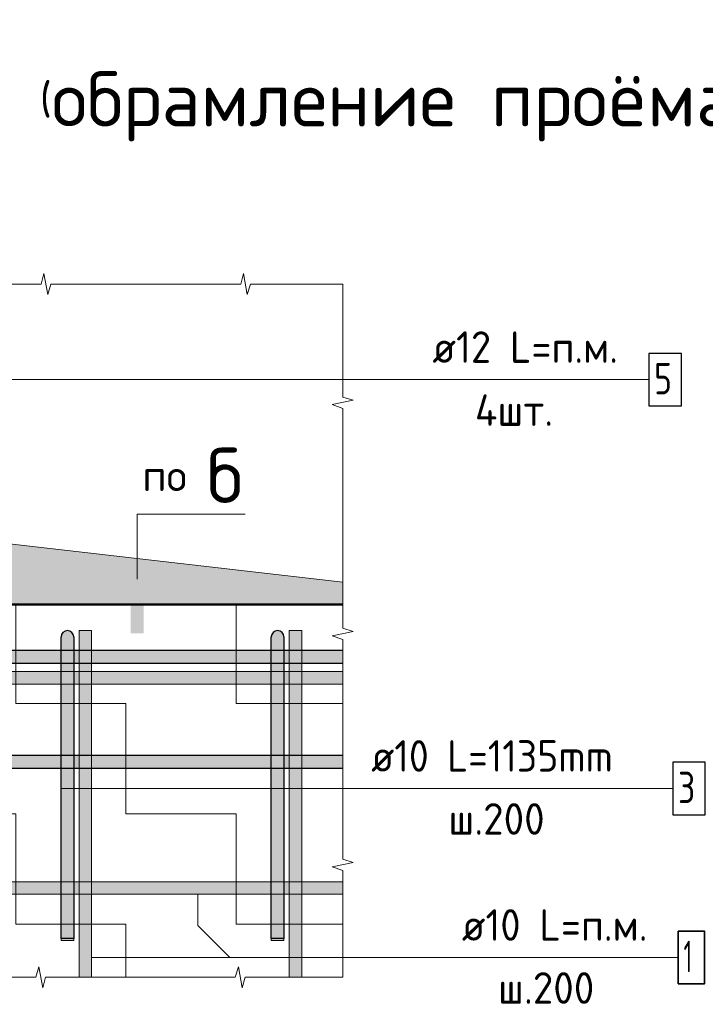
# Model space of a CAD drawing. Header units: metres. Extents: x -38 to 93, y -15 to 21.
# Tile 146 of 194: x 74.449 to 75.101, y 8.009 to 8.946. Entities that reach past the tile are written whole.
import ezdxf

# ---------------------------------------------------------------- set-up
doc = ezdxf.new("R2010")
doc.units = ezdxf.units.M
doc.layers.add('XR$3$_3898', color=7, linetype='Continuous')
doc.layers.add('XR$5$_3898', color=7, linetype='Continuous')
for name, color, linetype, lineweight in [('XR$3$Арм. стержнями нижней зоны', 180, 'Continuous', 35), ('XR$3$Арм.стержн. Арматура края', 96, 'Continuous', 35), ('XR$3$Арм.стержн. Доп. арматура', 180, 'Continuous', 35), ('XR$3$Текст_ общее_1', 7, 'Continuous', 13), ('XR$5$Арм. стержнями нижней зоны', 180, 'Continuous', 35), ('XR$5$Арм.стержн. Арматура края', 96, 'Continuous', 35), ('XR$5$Арм.стержн. Доп. арматура', 180, 'Continuous', 35), ('XR$5$Текст_ общее_1', 7, 'Continuous', 13)]:
    doc.layers.add(name, color=color, linetype=linetype, lineweight=lineweight)
doc.styles.add('ISOCPEUR', font='txt')
pattern_1 = [(0, (0.21, 0.21), (0.105, 0.105), [0.105, -0.105]), (90, (0.21, 0.21), (-0.105, 0.105), [0.105, -0.105])]

# ---------------------------------------------------------------- blocks, each defined once
blk = doc.blocks.new('ЭЛЕМЕНТ_УЗОРА_5')
at = {"color": 7, "linetype": 'Continuous', "lineweight": 13, "transparency": 33554687}
for p, q in [((73.80638, 8.6946), (73.80638, 8.6946)), ((74.75638, 8.6946), (74.75638, 8.6946)), ((73.80638, 8.0346), (73.80638, 8.0346)), ((74.75638, 8.0346), (74.75638, 8.0346)), ((74.75638, 8.0346), (74.75638, 8.0346))]:
    blk.add_line(p, q, dxfattribs=at)
for points in [[(73.80638, 8.6946), (73.89929, 8.6946), (73.90195, 8.7046), (73.90556, 8.6846), (73.9086, 8.6946), (73.99638, 8.6946)], [(73.99638, 8.6946), (74.08929, 8.6946), (74.09195, 8.7046), (74.09556, 8.6846), (74.0986, 8.6946), (74.18638, 8.6946)], [(74.18638, 8.6946), (74.27929, 8.6946), (74.28195, 8.7046), (74.28556, 8.6846), (74.2886, 8.6946), (74.37638, 8.6946)], [(74.37638, 8.6946), (74.46929, 8.6946), (74.47195, 8.7046), (74.47556, 8.6846), (74.4786, 8.6946), (74.56638, 8.6946)], [(74.56638, 8.6946), (74.65929, 8.6946), (74.66195, 8.7046), (74.66556, 8.6846), (74.6686, 8.6946), (74.75638, 8.6946)], [(73.80638, 8.4746), (73.80638, 8.58218), (73.79638, 8.58526), (73.81638, 8.58944), (73.80638, 8.59296), (73.80638, 8.6946), (73.80638, 8.6946)], [(74.75638, 8.6946), (74.75638, 8.6946), (74.75638, 8.58702), (74.76638, 8.58394), (74.74638, 8.57976), (74.75638, 8.57624), (74.75638, 8.4746)], [(73.80638, 8.2546), (73.80638, 8.36218), (73.79638, 8.36526), (73.81638, 8.36944), (73.80638, 8.37296), (73.80638, 8.4746)], [(74.75638, 8.4746), (74.75638, 8.36702), (74.76638, 8.36394), (74.74638, 8.35976), (74.75638, 8.35624), (74.75638, 8.2546)], [(73.80638, 8.0346), (73.80638, 8.0346), (73.80638, 8.14218), (73.79638, 8.14526), (73.81638, 8.14944), (73.80638, 8.15296), (73.80638, 8.2546)], [(74.75638, 8.2546), (74.75638, 8.14702), (74.76638, 8.14394), (74.74638, 8.13976), (74.75638, 8.13624), (74.75638, 8.0346)], [(73.99638, 8.0346), (73.90347, 8.0346), (73.90081, 8.0246), (73.8972, 8.0446), (73.89416, 8.0346), (73.80638, 8.0346)], [(74.18638, 8.0346), (74.09347, 8.0346), (74.09081, 8.0246), (74.0872, 8.0446), (74.08416, 8.0346), (73.99638, 8.0346)], [(74.37638, 8.0346), (74.28347, 8.0346), (74.28081, 8.0246), (74.2772, 8.0446), (74.27416, 8.0346), (74.18638, 8.0346)], [(74.56638, 8.0346), (74.47347, 8.0346), (74.47081, 8.0246), (74.4672, 8.0446), (74.46416, 8.0346), (74.37638, 8.0346)], [(74.75638, 8.0346), (74.66347, 8.0346), (74.66081, 8.0246), (74.6572, 8.0446), (74.65416, 8.0346), (74.56638, 8.0346)]]:
    blk.add_lwpolyline(points, dxfattribs=at)
blk = doc.blocks.new('СЛОЖНЫЙ_ОБЪЕКТ_14')
at = {"linetype": 'Continuous', "lineweight": 13, "transparency": 33554687}
blk.add_hatch(color=7, dxfattribs=at).paths.add_polyline_path([(73.80638, 8.3256), (74.75638, 8.3256), (74.75638, 8.3136), (73.80638, 8.3136)], flags=16)
at = {"color": 7, "linetype": 'Continuous', "lineweight": 13, "transparency": 33554687}
blk.add_lwpolyline([(73.80638, 8.3256), (74.75638, 8.3256), (74.75638, 8.3136), (73.80638, 8.3136), (73.80638, 8.3256)], close=True, dxfattribs=at)
blk = doc.blocks.new('СЛОЖНЫЙ_ОБЪЕКТ_15')
at = {"linetype": 'Continuous', "lineweight": 13, "transparency": 33554687}
blk.add_hatch(color=7, dxfattribs=at).paths.add_polyline_path([(73.80638, 8.1256), (74.75638, 8.1256), (74.75638, 8.1136), (73.80638, 8.1136)], flags=16)
at = {"color": 7, "linetype": 'Continuous', "lineweight": 13, "transparency": 33554687}
blk.add_lwpolyline([(73.80638, 8.1256), (74.75638, 8.1256), (74.75638, 8.1136), (73.80638, 8.1136), (73.80638, 8.1256)], close=True, dxfattribs=at)
blk = doc.blocks.new('СЛОЖНЫЙ_ОБЪЕКТ_16')
at = {"linetype": 'Continuous', "lineweight": 25, "transparency": 33554687}
blk.add_hatch(color=8, dxfattribs=at).paths.add_polyline_path([(73.85638, 8.3336), (74.75638, 8.3336), (74.75638, 8.3456), (73.85638, 8.3456)])
at = {"color": 7, "linetype": 'Continuous', "lineweight": 25, "transparency": 33554687}
blk.add_line((73.85638, 8.3336), (74.75638, 8.3336), dxfattribs=at)
blk.add_lwpolyline([(74.75638, 8.3456), (73.85638, 8.3456), (73.85638, 8.3336)], dxfattribs=at)
blk = doc.blocks.new('СЛОЖНЫЙ_ОБЪЕКТ_21')
at = {"linetype": 'Continuous', "lineweight": 13, "true_color": 0xc5c5c5, "transparency": 33554687}
for points in [[(74.4889, 8.36104), (74.48953, 8.36213), (74.49036, 8.36306), (74.49138, 8.3638), (74.49253, 8.36431), (74.49375, 8.36457), (74.49501, 8.36457), (74.49623, 8.36431), (74.49738, 8.3638), (74.49839, 8.36306), (74.49923, 8.36213), (74.49986, 8.36104), (74.50025, 8.35985), (74.50038, 8.3586), (74.50038, 8.0716), (74.48838, 8.0716), (74.48838, 8.3586), (74.48851, 8.35985)], [(74.48838, 8.0716), (74.50038, 8.0716), (74.50038, 8.0696), (74.48838, 8.0696)]]:
    blk.add_hatch(color=9, dxfattribs=at).paths.add_polyline_path(points, flags=16)
at = {"color": 7, "linetype": 'Continuous', "lineweight": 25, "transparency": 33554687}
blk.add_lwpolyline([(74.50038, 8.3586), (74.50038, 8.0716), (74.48838, 8.0716), (74.48838, 8.3586)], dxfattribs=at)
at = {"color": 7, "linetype": 'Continuous', "lineweight": 13, "transparency": 33554687}
blk.add_lwpolyline([(74.48838, 8.0716), (74.50038, 8.0716), (74.50038, 8.0696), (74.48838, 8.0696), (74.48838, 8.0716)], close=True, dxfattribs=at)
at = {"color": 7, "linetype": 'Continuous', "lineweight": 25, "transparency": 33554687}
blk.add_arc((74.49438, 8.3586), 0.006, 0, 180, dxfattribs=at)
blk = doc.blocks.new('СЛОЖНЫЙ_ОБЪЕКТ_23')
at = {"linetype": 'Continuous', "lineweight": 13, "transparency": 33554687}
blk.add_hatch(color=7, dxfattribs=at).paths.add_polyline_path([(74.51738, 8.0346), (74.51738, 8.3646), (74.50538, 8.3646), (74.50538, 8.0346)])
at = {"color": 7, "linetype": 'Continuous', "lineweight": 13, "transparency": 33554687}
blk.add_lwpolyline([(74.51738, 8.0346), (74.51738, 8.3646), (74.50538, 8.3646), (74.50538, 8.0346), (74.51738, 8.0346)], close=True, dxfattribs=at)
blk = doc.blocks.new('СЛОЖНЫЙ_ОБЪЕКТ_24')
at = {"linetype": 'Continuous', "lineweight": 13, "true_color": 0xc5c5c5, "transparency": 33554687}
for points in [[(74.6889, 8.36104), (74.68953, 8.36213), (74.69036, 8.36306), (74.69138, 8.3638), (74.69253, 8.36431), (74.69375, 8.36457), (74.69501, 8.36457), (74.69623, 8.36431), (74.69738, 8.3638), (74.69839, 8.36306), (74.69923, 8.36213), (74.69986, 8.36104), (74.70025, 8.35985), (74.70038, 8.3586), (74.70038, 8.0716), (74.68838, 8.0716), (74.68838, 8.3586), (74.68851, 8.35985)], [(74.68838, 8.0716), (74.70038, 8.0716), (74.70038, 8.0696), (74.68838, 8.0696)]]:
    blk.add_hatch(color=9, dxfattribs=at).paths.add_polyline_path(points, flags=16)
at = {"color": 7, "linetype": 'Continuous', "lineweight": 25, "transparency": 33554687}
blk.add_lwpolyline([(74.70038, 8.3586), (74.70038, 8.0716), (74.68838, 8.0716), (74.68838, 8.3586)], dxfattribs=at)
at = {"color": 7, "linetype": 'Continuous', "lineweight": 13, "transparency": 33554687}
blk.add_lwpolyline([(74.68838, 8.0716), (74.70038, 8.0716), (74.70038, 8.0696), (74.68838, 8.0696), (74.68838, 8.0716)], close=True, dxfattribs=at)
at = {"color": 7, "linetype": 'Continuous', "lineweight": 25, "transparency": 33554687}
blk.add_arc((74.69438, 8.3586), 0.006, 0, 180, dxfattribs=at)
blk = doc.blocks.new('СЛОЖНЫЙ_ОБЪЕКТ_25')
at = {"linetype": 'Continuous', "lineweight": 13, "transparency": 33554687}
blk.add_hatch(color=7, dxfattribs=at).paths.add_polyline_path([(74.71738, 8.0346), (74.71738, 8.3646), (74.70538, 8.3646), (74.70538, 8.0346)])
at = {"color": 7, "linetype": 'Continuous', "lineweight": 13, "transparency": 33554687}
blk.add_lwpolyline([(74.71738, 8.0346), (74.71738, 8.3646), (74.70538, 8.3646), (74.70538, 8.0346), (74.71738, 8.0346)], close=True, dxfattribs=at)
blk = doc.blocks.new('СЛОЖНЫЙ_ОБЪЕКТ_27')
at = {"linetype": 'Continuous', "lineweight": 25, "transparency": 33554687}
blk.add_hatch(color=8, dxfattribs=at).paths.add_polyline_path([(73.85638, 8.2336), (74.75638, 8.2336), (74.75638, 8.2456), (73.85638, 8.2456)])
at = {"color": 7, "linetype": 'Continuous', "lineweight": 25, "transparency": 33554687}
blk.add_line((73.85638, 8.2336), (74.75638, 8.2336), dxfattribs=at)
blk.add_lwpolyline([(74.75638, 8.2456), (73.85638, 8.2456), (73.85638, 8.2336)], dxfattribs=at)
blk = doc.blocks.new('ЭЛЕМЕНТ_УЗОРА_19')
at = {"color": 7, "linetype": 'Continuous', "lineweight": 13, "transparency": 33554687}
for p, q in [((73.80638, 8.6946), (73.80638, 8.6946)), ((74.75638, 8.6946), (74.75638, 8.6946)), ((73.80638, 8.0346), (73.80638, 8.0346)), ((74.75638, 8.0346), (74.75638, 8.0346)), ((74.75638, 8.0346), (74.75638, 8.0346))]:
    blk.add_line(p, q, dxfattribs=at)
for points in [[(73.80638, 8.6946), (73.89929, 8.6946), (73.90195, 8.7046), (73.90556, 8.6846), (73.9086, 8.6946), (73.99638, 8.6946)], [(73.99638, 8.6946), (74.08929, 8.6946), (74.09195, 8.7046), (74.09556, 8.6846), (74.0986, 8.6946), (74.18638, 8.6946)], [(74.18638, 8.6946), (74.27929, 8.6946), (74.28195, 8.7046), (74.28556, 8.6846), (74.2886, 8.6946), (74.37638, 8.6946)], [(74.37638, 8.6946), (74.46929, 8.6946), (74.47195, 8.7046), (74.47556, 8.6846), (74.4786, 8.6946), (74.56638, 8.6946)], [(74.56638, 8.6946), (74.65929, 8.6946), (74.66195, 8.7046), (74.66556, 8.6846), (74.6686, 8.6946), (74.75638, 8.6946)], [(73.80638, 8.4746), (73.80638, 8.58218), (73.79638, 8.58526), (73.81638, 8.58944), (73.80638, 8.59296), (73.80638, 8.6946), (73.80638, 8.6946)], [(74.75638, 8.6946), (74.75638, 8.6946), (74.75638, 8.58702), (74.76638, 8.58394), (74.74638, 8.57976), (74.75638, 8.57624), (74.75638, 8.4746)], [(73.80638, 8.2546), (73.80638, 8.36218), (73.79638, 8.36526), (73.81638, 8.36944), (73.80638, 8.37296), (73.80638, 8.4746)], [(74.75638, 8.4746), (74.75638, 8.36702), (74.76638, 8.36394), (74.74638, 8.35976), (74.75638, 8.35624), (74.75638, 8.2546)], [(73.80638, 8.0346), (73.80638, 8.0346), (73.80638, 8.14218), (73.79638, 8.14526), (73.81638, 8.14944), (73.80638, 8.15296), (73.80638, 8.2546)], [(74.75638, 8.2546), (74.75638, 8.14702), (74.76638, 8.14394), (74.74638, 8.13976), (74.75638, 8.13624), (74.75638, 8.0346)], [(73.99638, 8.0346), (73.90347, 8.0346), (73.90081, 8.0246), (73.8972, 8.0446), (73.89416, 8.0346), (73.80638, 8.0346)], [(74.18638, 8.0346), (74.09347, 8.0346), (74.09081, 8.0246), (74.0872, 8.0446), (74.08416, 8.0346), (73.99638, 8.0346)], [(74.37638, 8.0346), (74.28347, 8.0346), (74.28081, 8.0246), (74.2772, 8.0446), (74.27416, 8.0346), (74.18638, 8.0346)], [(74.56638, 8.0346), (74.47347, 8.0346), (74.47081, 8.0246), (74.4672, 8.0446), (74.46416, 8.0346), (74.37638, 8.0346)], [(74.75638, 8.0346), (74.66347, 8.0346), (74.66081, 8.0246), (74.6572, 8.0446), (74.65416, 8.0346), (74.56638, 8.0346)]]:
    blk.add_lwpolyline(points, dxfattribs=at)
blk = doc.blocks.new('СЛОЖНЫЙ_ОБЪЕКТ_45')
at = {"linetype": 'Continuous', "lineweight": 13, "transparency": 33554687}
blk.add_hatch(color=7, dxfattribs=at).paths.add_polyline_path([(73.80638, 8.3256), (74.75638, 8.3256), (74.75638, 8.3136), (73.80638, 8.3136)], flags=16)
at = {"color": 7, "linetype": 'Continuous', "lineweight": 13, "transparency": 33554687}
blk.add_lwpolyline([(73.80638, 8.3256), (74.75638, 8.3256), (74.75638, 8.3136), (73.80638, 8.3136), (73.80638, 8.3256)], close=True, dxfattribs=at)
blk = doc.blocks.new('СЛОЖНЫЙ_ОБЪЕКТ_46')
at = {"linetype": 'Continuous', "lineweight": 13, "transparency": 33554687}
blk.add_hatch(color=7, dxfattribs=at).paths.add_polyline_path([(73.80638, 8.1256), (74.75638, 8.1256), (74.75638, 8.1136), (73.80638, 8.1136)], flags=16)
at = {"color": 7, "linetype": 'Continuous', "lineweight": 13, "transparency": 33554687}
blk.add_lwpolyline([(73.80638, 8.1256), (74.75638, 8.1256), (74.75638, 8.1136), (73.80638, 8.1136), (73.80638, 8.1256)], close=True, dxfattribs=at)
blk = doc.blocks.new('СЛОЖНЫЙ_ОБЪЕКТ_47')
at = {"linetype": 'Continuous', "lineweight": 25, "transparency": 33554687}
blk.add_hatch(color=8, dxfattribs=at).paths.add_polyline_path([(73.85638, 8.3336), (74.75638, 8.3336), (74.75638, 8.3456), (73.85638, 8.3456)])
at = {"color": 7, "linetype": 'Continuous', "lineweight": 25, "transparency": 33554687}
blk.add_line((73.85638, 8.3336), (74.75638, 8.3336), dxfattribs=at)
blk.add_lwpolyline([(74.75638, 8.3456), (73.85638, 8.3456), (73.85638, 8.3336)], dxfattribs=at)
blk = doc.blocks.new('СЛОЖНЫЙ_ОБЪЕКТ_52')
at = {"linetype": 'Continuous', "lineweight": 13, "true_color": 0xc5c5c5, "transparency": 33554687}
for points in [[(74.4889, 8.36104), (74.48953, 8.36213), (74.49036, 8.36306), (74.49138, 8.3638), (74.49253, 8.36431), (74.49375, 8.36457), (74.49501, 8.36457), (74.49623, 8.36431), (74.49738, 8.3638), (74.49839, 8.36306), (74.49923, 8.36213), (74.49986, 8.36104), (74.50025, 8.35985), (74.50038, 8.3586), (74.50038, 8.0716), (74.48838, 8.0716), (74.48838, 8.3586), (74.48851, 8.35985)], [(74.48838, 8.0716), (74.50038, 8.0716), (74.50038, 8.0696), (74.48838, 8.0696)]]:
    blk.add_hatch(color=9, dxfattribs=at).paths.add_polyline_path(points, flags=16)
at = {"color": 7, "linetype": 'Continuous', "lineweight": 25, "transparency": 33554687}
blk.add_lwpolyline([(74.50038, 8.3586), (74.50038, 8.0716), (74.48838, 8.0716), (74.48838, 8.3586)], dxfattribs=at)
at = {"color": 7, "linetype": 'Continuous', "lineweight": 13, "transparency": 33554687}
blk.add_lwpolyline([(74.48838, 8.0716), (74.50038, 8.0716), (74.50038, 8.0696), (74.48838, 8.0696), (74.48838, 8.0716)], close=True, dxfattribs=at)
at = {"color": 7, "linetype": 'Continuous', "lineweight": 25, "transparency": 33554687}
blk.add_arc((74.49438, 8.3586), 0.006, 0, 180, dxfattribs=at)
blk = doc.blocks.new('СЛОЖНЫЙ_ОБЪЕКТ_54')
at = {"linetype": 'Continuous', "lineweight": 13, "transparency": 33554687}
blk.add_hatch(color=7, dxfattribs=at).paths.add_polyline_path([(74.51738, 8.0346), (74.51738, 8.3646), (74.50538, 8.3646), (74.50538, 8.0346)])
at = {"color": 7, "linetype": 'Continuous', "lineweight": 13, "transparency": 33554687}
blk.add_lwpolyline([(74.51738, 8.0346), (74.51738, 8.3646), (74.50538, 8.3646), (74.50538, 8.0346), (74.51738, 8.0346)], close=True, dxfattribs=at)
blk = doc.blocks.new('СЛОЖНЫЙ_ОБЪЕКТ_55')
at = {"linetype": 'Continuous', "lineweight": 13, "true_color": 0xc5c5c5, "transparency": 33554687}
for points in [[(74.6889, 8.36104), (74.68953, 8.36213), (74.69036, 8.36306), (74.69138, 8.3638), (74.69253, 8.36431), (74.69375, 8.36457), (74.69501, 8.36457), (74.69623, 8.36431), (74.69738, 8.3638), (74.69839, 8.36306), (74.69923, 8.36213), (74.69986, 8.36104), (74.70025, 8.35985), (74.70038, 8.3586), (74.70038, 8.0716), (74.68838, 8.0716), (74.68838, 8.3586), (74.68851, 8.35985)], [(74.68838, 8.0716), (74.70038, 8.0716), (74.70038, 8.0696), (74.68838, 8.0696)]]:
    blk.add_hatch(color=9, dxfattribs=at).paths.add_polyline_path(points, flags=16)
at = {"color": 7, "linetype": 'Continuous', "lineweight": 25, "transparency": 33554687}
blk.add_lwpolyline([(74.70038, 8.3586), (74.70038, 8.0716), (74.68838, 8.0716), (74.68838, 8.3586)], dxfattribs=at)
at = {"color": 7, "linetype": 'Continuous', "lineweight": 13, "transparency": 33554687}
blk.add_lwpolyline([(74.68838, 8.0716), (74.70038, 8.0716), (74.70038, 8.0696), (74.68838, 8.0696), (74.68838, 8.0716)], close=True, dxfattribs=at)
at = {"color": 7, "linetype": 'Continuous', "lineweight": 25, "transparency": 33554687}
blk.add_arc((74.69438, 8.3586), 0.006, 0, 180, dxfattribs=at)
blk = doc.blocks.new('СЛОЖНЫЙ_ОБЪЕКТ_56')
at = {"linetype": 'Continuous', "lineweight": 13, "transparency": 33554687}
blk.add_hatch(color=7, dxfattribs=at).paths.add_polyline_path([(74.71738, 8.0346), (74.71738, 8.3646), (74.70538, 8.3646), (74.70538, 8.0346)])
at = {"color": 7, "linetype": 'Continuous', "lineweight": 13, "transparency": 33554687}
blk.add_lwpolyline([(74.71738, 8.0346), (74.71738, 8.3646), (74.70538, 8.3646), (74.70538, 8.0346), (74.71738, 8.0346)], close=True, dxfattribs=at)
blk = doc.blocks.new('СЛОЖНЫЙ_ОБЪЕКТ_58')
at = {"linetype": 'Continuous', "lineweight": 25, "transparency": 33554687}
blk.add_hatch(color=8, dxfattribs=at).paths.add_polyline_path([(73.85638, 8.2336), (74.75638, 8.2336), (74.75638, 8.2456), (73.85638, 8.2456)])
at = {"color": 7, "linetype": 'Continuous', "lineweight": 25, "transparency": 33554687}
blk.add_line((73.85638, 8.2336), (74.75638, 8.2336), dxfattribs=at)
blk.add_lwpolyline([(74.75638, 8.2456), (73.85638, 8.2456), (73.85638, 8.2336)], dxfattribs=at)

msp = doc.modelspace()

# ---------------------------------------------------------------- hatches: boundary and pattern name
at = {"linetype": 'Continuous', "lineweight": 13, "transparency": 33554687}
h = msp.add_hatch(dxfattribs=at)
h.set_pattern_fill('____', scale=0.105, style=0, pattern_type=2)
h.set_pattern_definition(pattern_1)
h.paths.add_polyline_path([(73.80638, 8.6946), (73.80638, 8.0346), (74.75638, 8.0346), (74.75638, 8.3896), (74.18138, 8.3896), (74.18138, 8.6946)], flags=0)
h = msp.add_hatch(dxfattribs=at)
h.set_pattern_fill('____', scale=0.105, style=0, pattern_type=2)
h.set_pattern_definition(pattern_1)
h.paths.add_polyline_path([(73.80638, 8.6946), (73.80638, 8.0346), (74.75638, 8.0346), (74.75638, 8.3896), (74.18138, 8.3896), (74.18138, 8.6946)], flags=0)
at = {"linetype": 'Continuous', "lineweight": 13, "true_color": 0x696969, "transparency": 33554687}
msp.add_hatch(color=251, dxfattribs=at).paths.add_polyline_path([(74.75638, 8.4106), (74.25957, 8.46779), (74.18138, 8.6946), (74.18138, 8.3896), (74.75638, 8.3896)])
msp.add_hatch(color=251, dxfattribs=at).paths.add_polyline_path([(74.75638, 8.4106), (74.25957, 8.46779), (74.18138, 8.6946), (74.18138, 8.3896), (74.75638, 8.3896)])
at = {"linetype": 'Continuous', "lineweight": 25, "true_color": 0x000000, "transparency": 33554687}
msp.add_hatch(color=18, dxfattribs=at).paths.add_polyline_path([(74.56691, 8.41107), (74.56693, 8.41068), (74.56693, 8.36194), (74.55439, 8.36194), (74.55439, 8.41068), (74.55442, 8.41107), (74.55449, 8.41144), (74.55461, 8.41181), (74.55478, 8.41215), (74.555, 8.41247), (74.55525, 8.41276), (74.55554, 8.41301), (74.55586, 8.41322), (74.5562, 8.41339), (74.55656, 8.41352), (74.55694, 8.41359), (74.55732, 8.41362), (74.564, 8.41362), (74.56438, 8.41359), (74.56476, 8.41352), (74.56512, 8.41339), (74.56546, 8.41322), (74.56578, 8.41301), (74.56607, 8.41276), (74.56632, 8.41247), (74.56654, 8.41215), (74.56671, 8.41181), (74.56683, 8.41144)], flags=16)
msp.add_hatch(color=18, dxfattribs=at).paths.add_polyline_path([(74.56691, 8.41107), (74.56693, 8.41068), (74.56693, 8.36194), (74.55439, 8.36194), (74.55439, 8.41068), (74.55442, 8.41107), (74.55449, 8.41144), (74.55461, 8.41181), (74.55478, 8.41215), (74.555, 8.41247), (74.55525, 8.41276), (74.55554, 8.41301), (74.55586, 8.41322), (74.5562, 8.41339), (74.55656, 8.41352), (74.55694, 8.41359), (74.55732, 8.41362), (74.564, 8.41362), (74.56438, 8.41359), (74.56476, 8.41352), (74.56512, 8.41339), (74.56546, 8.41322), (74.56578, 8.41301), (74.56607, 8.41276), (74.56632, 8.41247), (74.56654, 8.41215), (74.56671, 8.41181), (74.56683, 8.41144)], flags=16)

# ---------------------------------------------------------------- linework, layer by layer
at = {"color": 7, "linetype": 'Continuous', "lineweight": 13, "transparency": 33554687}
for p, q in [((74.03738, 8.60357), (75.04771, 8.60357)), ((74.03738, 8.60357), (75.04771, 8.60357)), ((74.51738, 8.05338), (75.07571, 8.05338)), ((74.51738, 8.05338), (75.07571, 8.05338))]:
    msp.add_line(p, q, dxfattribs=at)
for points in [[(74.75638, 8.4106), (74.25957, 8.46779), (74.18138, 8.6946)], [(74.75638, 8.4106), (74.25957, 8.46779), (74.18138, 8.6946)], [(74.56066, 8.41362), (74.56066, 8.47562), (74.66352, 8.47562)], [(74.56066, 8.41362), (74.56066, 8.47562), (74.66352, 8.47562)], [(75.06925, 8.21433), (74.66032, 8.21433), (74.48838, 8.21433)], [(75.06925, 8.21433), (74.66032, 8.21433), (74.48838, 8.21433)], [(74.64899, 8.05338), (74.61859, 8.08378), (74.61859, 8.1136)], [(74.64899, 8.05338), (74.61859, 8.08378), (74.61859, 8.1136)]]:
    msp.add_lwpolyline(points, dxfattribs=at)
at = {"layer": 'XR$3$_3898', "color": 7, "linetype": 'Continuous', "lineweight": 50, "transparency": 33554687}
msp.add_lwpolyline([(74.75638, 8.3896), (74.18138, 8.3896), (74.18138, 8.6946)], dxfattribs=at)
at = {"layer": 'XR$3$Арм. стержнями нижней зоны', "color": 7, "linetype": 'Continuous', "lineweight": 13, "transparency": 33554687}
msp.add_line((75.07571, 8.05338), (74.84971, 8.05338), dxfattribs=at)
at = {"layer": 'XR$3$Арм. стержнями нижней зоны', "color": 7, "linetype": 'Continuous', "lineweight": 35, "transparency": 33554687}
msp.add_lwpolyline([(75.07571, 8.02838), (75.10071, 8.02838), (75.10071, 8.07838), (75.07571, 8.07838), (75.07571, 8.02838)], dxfattribs=at)
at = {"layer": 'XR$3$Арм.стержн. Арматура края', "color": 7, "linetype": 'Continuous', "lineweight": 13, "transparency": 33554687}
msp.add_line((75.07047, 8.21433), (74.76047, 8.21433), dxfattribs=at)
at = {"layer": 'XR$3$Арм.стержн. Арматура края', "color": 7, "linetype": 'Continuous', "lineweight": 25, "transparency": 33554687}
msp.add_lwpolyline([(75.07047, 8.18933), (75.10147, 8.18933), (75.10147, 8.23933), (75.07047, 8.23933), (75.07047, 8.18933)], dxfattribs=at)
at = {"layer": 'XR$3$Арм.стержн. Доп. арматура', "color": 7, "linetype": 'Continuous', "lineweight": 13, "transparency": 33554687}
msp.add_line((74.82171, 8.60357), (75.04771, 8.60357), dxfattribs=at)
at = {"layer": 'XR$3$Арм.стержн. Доп. арматура', "color": 7, "linetype": 'Continuous', "lineweight": 25, "transparency": 33554687}
msp.add_lwpolyline([(75.04771, 8.57857), (75.07871, 8.57857), (75.07871, 8.62857), (75.04771, 8.62857), (75.04771, 8.57857)], dxfattribs=at)
at = {"layer": 'XR$5$_3898', "color": 7, "linetype": 'Continuous', "lineweight": 50, "transparency": 33554687}
msp.add_lwpolyline([(74.75638, 8.3896), (74.18138, 8.3896), (74.18138, 8.6946)], dxfattribs=at)
at = {"layer": 'XR$5$Арм. стержнями нижней зоны', "color": 7, "linetype": 'Continuous', "lineweight": 13, "transparency": 33554687}
msp.add_line((75.07571, 8.05338), (74.84971, 8.05338), dxfattribs=at)
at = {"layer": 'XR$5$Арм. стержнями нижней зоны', "color": 7, "linetype": 'Continuous', "lineweight": 35, "transparency": 33554687}
msp.add_lwpolyline([(75.07571, 8.02838), (75.10071, 8.02838), (75.10071, 8.07838), (75.07571, 8.07838), (75.07571, 8.02838)], dxfattribs=at)
at = {"layer": 'XR$5$Арм.стержн. Арматура края', "color": 7, "linetype": 'Continuous', "lineweight": 13, "transparency": 33554687}
msp.add_line((75.07047, 8.21433), (74.76047, 8.21433), dxfattribs=at)
at = {"layer": 'XR$5$Арм.стержн. Арматура края', "color": 7, "linetype": 'Continuous', "lineweight": 25, "transparency": 33554687}
msp.add_lwpolyline([(75.07047, 8.18933), (75.10147, 8.18933), (75.10147, 8.23933), (75.07047, 8.23933), (75.07047, 8.18933)], dxfattribs=at)
at = {"layer": 'XR$5$Арм.стержн. Доп. арматура', "color": 7, "linetype": 'Continuous', "lineweight": 13, "transparency": 33554687}
msp.add_line((74.82171, 8.60357), (75.04771, 8.60357), dxfattribs=at)
at = {"layer": 'XR$5$Арм.стержн. Доп. арматура', "color": 7, "linetype": 'Continuous', "lineweight": 25, "transparency": 33554687}
msp.add_lwpolyline([(75.04771, 8.57857), (75.07871, 8.57857), (75.07871, 8.62857), (75.04771, 8.62857), (75.04771, 8.57857)], dxfattribs=at)

# ---------------------------------------------------------------- block references
at = {"color": 7, "linetype": 'Continuous', "lineweight": 13, "transparency": 33554687}
for name in ['ЭЛЕМЕНТ_УЗОРА_5', 'ЭЛЕМЕНТ_УЗОРА_19', 'СЛОЖНЫЙ_ОБЪЕКТ_21', 'СЛОЖНЫЙ_ОБЪЕКТ_52', 'СЛОЖНЫЙ_ОБЪЕКТ_23', 'СЛОЖНЫЙ_ОБЪЕКТ_54', 'СЛОЖНЫЙ_ОБЪЕКТ_24', 'СЛОЖНЫЙ_ОБЪЕКТ_55', 'СЛОЖНЫЙ_ОБЪЕКТ_25', 'СЛОЖНЫЙ_ОБЪЕКТ_56', 'СЛОЖНЫЙ_ОБЪЕКТ_14', 'СЛОЖНЫЙ_ОБЪЕКТ_45', 'СЛОЖНЫЙ_ОБЪЕКТ_15', 'СЛОЖНЫЙ_ОБЪЕКТ_46']:
    msp.add_blockref(name, (0, 0), dxfattribs=at)
at = {"color": 7, "linetype": 'Continuous', "lineweight": 25, "transparency": 33554687}
for name in ['СЛОЖНЫЙ_ОБЪЕКТ_16', 'СЛОЖНЫЙ_ОБЪЕКТ_47', 'СЛОЖНЫЙ_ОБЪЕКТ_27', 'СЛОЖНЫЙ_ОБЪЕКТ_58']:
    msp.add_blockref(name, (0, 0), dxfattribs=at)

# ---------------------------------------------------------------- texts
at = {"color": 7, "linetype": 'Continuous', "lineweight": 13, "transparency": 33554687, "insert": (74.61351, 8.51241), "char_height": 0.03, "width": 0.1137241, "attachment_point": 5, "style": 'ISOCPEUR'}
msp.add_mtext('\\A1;{\\fISOCPEUR|i0|b0;\\H0.030000;\\W1.000000;\\C7;по \\H0.052500;б}\\P', dxfattribs=at)
msp.add_mtext('\\A1;{\\fISOCPEUR|i0|b0;\\H0.030000;\\W1.000000;\\C7;по \\H0.052500;б}\\P', dxfattribs=at)
at = {"layer": 'XR$3$Арм. стержнями нижней зоны', "color": 7, "linetype": 'Continuous', "lineweight": 25, "transparency": 33554687, "char_height": 0.03, "attachment_point": 7, "style": 'ISOCPEUR'}
for s, insert, width in [('\\W0.94;ø10 L=п.м.', (74.86971, 8.06938), 0.1999831), ('\\W0.56;1', (75.08071, 8.03938), 0.0233333), ('\\W0.95;ш.200 ', (74.90421, 8.00938), 0.1311997)]:
    msp.add_mtext(s, dxfattribs=dict(at, insert=insert, width=width))
at = {"layer": 'XR$3$Арм.стержн. Арматура края', "color": 7, "linetype": 'Continuous', "lineweight": 25, "transparency": 33554687, "char_height": 0.03, "attachment_point": 7, "style": 'ISOCPEUR'}
for s, insert, width in [('\\W0.92;ø10 L=1135mm ', (74.78347, 8.23033), 0.2806692), ('\\W0.78;3', (75.07547, 8.20033), 0.0326407), ('\\W0.95;ш.200 ', (74.85697, 8.17033), 0.1311996)]:
    msp.add_mtext(s, dxfattribs=dict(at, insert=insert, width=width))
at = {"layer": 'XR$3$Арм.стержн. Доп. арматура', "color": 7, "linetype": 'Continuous', "lineweight": 25, "transparency": 33554687, "char_height": 0.03, "attachment_point": 7, "style": 'ISOCPEUR'}
for s, insert, width in [('\\W0.94;ø12 L=п.м.', (74.84171, 8.61957), 0.1999831), ('\\W0.78;5', (75.05271, 8.58957), 0.0326407), ('\\W0.95;4шт. ', (74.88221, 8.55957), 0.1191577)]:
    msp.add_mtext(s, dxfattribs=dict(at, insert=insert, width=width))
at = {"layer": 'XR$3$Текст_ общее_1', "color": 7, "linetype": 'Continuous', "lineweight": 13, "transparency": 33554687, "insert": (74.46433, 8.86375), "char_height": 0.0675, "width": 1.4055685, "attachment_point": 5, "style": 'ISOCPEUR'}
msp.add_mtext('\\A1;{\\fISOCPEUR|i0|b0;\\H0.067500;\\W1.000000;\\C7;Деталь плана 1\\H0.030000; (\\H0.052500;обрамление проёма)}\\P', dxfattribs=at)
at = {"layer": 'XR$5$Арм. стержнями нижней зоны', "color": 7, "linetype": 'Continuous', "lineweight": 25, "transparency": 33554687, "char_height": 0.03, "attachment_point": 7, "style": 'ISOCPEUR'}
for s, insert, width in [('\\W0.94;ø10 L=п.м.', (74.86971, 8.06938), 0.1999831), ('\\W0.56;1', (75.08071, 8.03938), 0.0233333), ('\\W0.95;ш.200 ', (74.90421, 8.00938), 0.1311997)]:
    msp.add_mtext(s, dxfattribs=dict(at, insert=insert, width=width))
at = {"layer": 'XR$5$Арм.стержн. Арматура края', "color": 7, "linetype": 'Continuous', "lineweight": 25, "transparency": 33554687, "char_height": 0.03, "attachment_point": 7, "style": 'ISOCPEUR'}
for s, insert, width in [('\\W0.92;ø10 L=1135mm ', (74.78347, 8.23033), 0.2806692), ('\\W0.78;3', (75.07547, 8.20033), 0.0326407), ('\\W0.95;ш.200 ', (74.85697, 8.17033), 0.1311996)]:
    msp.add_mtext(s, dxfattribs=dict(at, insert=insert, width=width))
at = {"layer": 'XR$5$Арм.стержн. Доп. арматура', "color": 7, "linetype": 'Continuous', "lineweight": 25, "transparency": 33554687, "char_height": 0.03, "attachment_point": 7, "style": 'ISOCPEUR'}
for s, insert, width in [('\\W0.94;ø12 L=п.м.', (74.84171, 8.61957), 0.1999831), ('\\W0.78;5', (75.05271, 8.58957), 0.0326407), ('\\W0.95;4шт. ', (74.88221, 8.55957), 0.1191577)]:
    msp.add_mtext(s, dxfattribs=dict(at, insert=insert, width=width))
at = {"layer": 'XR$5$Текст_ общее_1', "color": 7, "linetype": 'Continuous', "lineweight": 13, "transparency": 33554687, "insert": (74.46433, 8.86375), "char_height": 0.0675, "width": 1.4055685, "attachment_point": 5, "style": 'ISOCPEUR'}
msp.add_mtext('\\A1;{\\fISOCPEUR|i0|b0;\\H0.067500;\\W1.000000;\\C7;Деталь плана 1\\H0.030000; (\\H0.052500;обрамление проёма)}\\P', dxfattribs=at)

doc.saveas('drawing.dxf')
